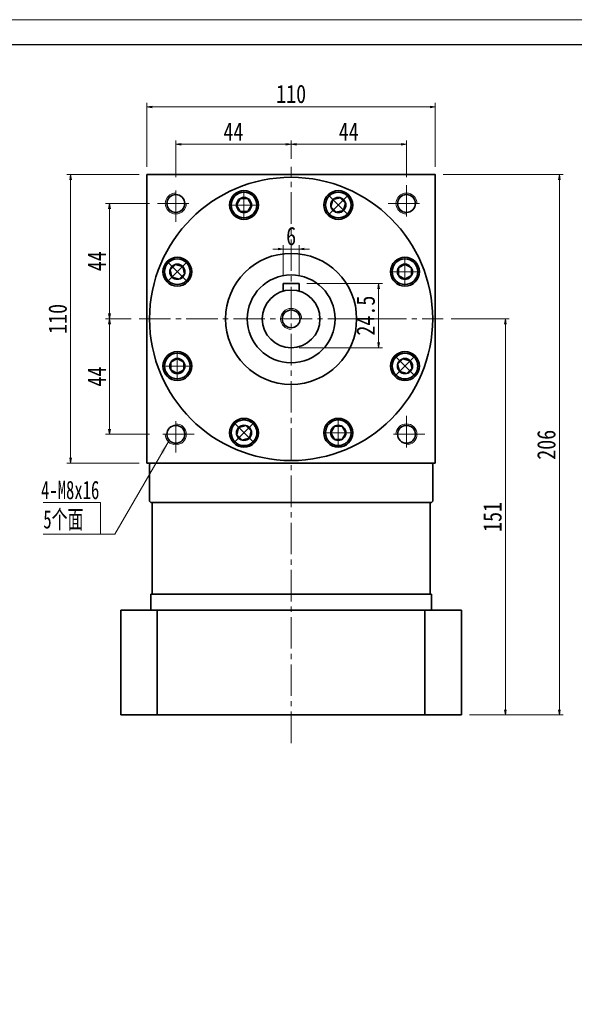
# Model space of a CAD drawing. Header units: millimetres. Extents: x -4 to 824, y 0 to 568.
# Tile 4 of 4: x 402 to 614, y 192 to 568. Entities that reach past the tile are written whole.
import ezdxf

# ---------------------------------------------------------------- set-up
doc = ezdxf.new("R2010")
doc.units = ezdxf.units.MM
doc.linetypes.add('点画线', pattern=[18, 12, -2, 2, -2])
for name, color, linetype, lineweight in [('中心线层', 1, '点画线', 18), ('图框_外框线', 7, 'Continuous', 18), ('尺寸线层', 3, 'Continuous', 18), ('粗实线层', 7, 'Continuous', 35)]:
    doc.layers.add(name, color=color, linetype=linetype, lineweight=lineweight)
doc.styles.add('宋体', font='txt', dxfattribs={"width": 0.8})
doc.styles.add('标准', font='txt', dxfattribs={"width": 0.667})
doc.dimstyles.new('A水平标注$0', dxfattribs={"dimtxt": 3.5, "dimasz": 2, "dimexe": 1.5, "dimexo": 3, "dimgap": 1.1, "dimtad": 1, "dimtoh": 1, "dimdec": 4, "dimdsep": 46, "dimtxsty": '宋体', "dimblk": 'OPEN', "dimcen": 3, "dimclrd": 3, "dimclre": 3, "dimclrt": 6, "dimadec": 0, "dimazin": 0, "dimtm": 1e-09, "dimtfac": 1, "dimtdec": 4, "dimtix": 1, "dimtmove": 0, "dimatfit": 3, "dimldrblk": 'OPEN', "dimfxl": 0, "dimlwd": 13, "dimlwe": 13, "dimarcsym": 0})

# ---------------------------------------------------------------- blocks, each defined once
blk = doc.blocks.new('_Open')
at = {"color": 0, "linetype": 'ByBlock', "lineweight": -2}
for p, q in [((-1, 0.17), (0, 0)), ((-1, -0.17), (0, 0)), ((0, 0), (-1, 0))]:
    blk.add_line(p, q, dxfattribs=at)
blk = doc.blocks.new('*D17')
at = {"layer": 'Defpoints', "color": 0}
for p in [(560.92, 534.63), (450.92, 508.8), (560.92, 508.8)]:
    blk.add_point(p, dxfattribs=at)
at = {"layer": '尺寸线层', "color": 3, "lineweight": 13}
for p, q in [((450.92, 511.8), (450.92, 536.13)), ((452.92, 534.63), (558.92, 534.63)), ((560.92, 511.8), (560.92, 536.13))]:
    blk.add_line(p, q, dxfattribs=at)
at = {"layer": '尺寸线层', "color": 3, "lineweight": 13, "xscale": 2, "yscale": 2, "zscale": 2, "rotation": 180}
blk.add_blockref('_Open', (450.92, 534.63), dxfattribs=at)
at = {"layer": '尺寸线层', "color": 3, "lineweight": 13, "xscale": 2, "yscale": 2, "zscale": 2}
blk.add_blockref('_Open', (560.92, 534.63), dxfattribs=at)
at = {"layer": '尺寸线层', "color": 6, "insert": (505.92, 539.55), "char_height": 7, "attachment_point": 5, "style": '宋体'}
blk.add_mtext('110', dxfattribs=at)
blk = doc.blocks.new('*D18')
at = {"layer": 'Defpoints', "color": 0}
for p in [(421.79, 508.8), (450.92, 508.8), (450.92, 398.8)]:
    blk.add_point(p, dxfattribs=at)
at = {"layer": '尺寸线层', "color": 3, "lineweight": 13}
for p, q in [((447.92, 508.8), (420.29, 508.8)), ((421.79, 400.8), (421.79, 506.8)), ((447.92, 398.8), (420.29, 398.8))]:
    blk.add_line(p, q, dxfattribs=at)
at = {"layer": '尺寸线层', "color": 3, "lineweight": 13, "xscale": 2, "yscale": 2, "zscale": 2}
for p, rotation in [((421.79, 508.8), 90), ((421.79, 398.8), 270)]:
    blk.add_blockref('_Open', p, dxfattribs=dict(at, rotation=rotation))
at = {"layer": '尺寸线层', "color": 6, "insert": (416.87, 453.8), "char_height": 7, "attachment_point": 5, "rotation": 90, "style": '宋体'}
blk.add_mtext('110', dxfattribs=at)
blk = doc.blocks.new('*D19')
at = {"layer": 'Defpoints', "color": 0}
for p in [(454.92, 497.8), (436.64, 453.8), (447.92, 453.8)]:
    blk.add_point(p, dxfattribs=at)
at = {"layer": '尺寸线层', "color": 3, "lineweight": 13}
for p, q in [((451.92, 497.8), (435.14, 497.8)), ((436.64, 495.8), (436.64, 455.8)), ((444.92, 453.8), (435.14, 453.8))]:
    blk.add_line(p, q, dxfattribs=at)
at = {"layer": '尺寸线层', "color": 3, "lineweight": 13, "xscale": 2, "yscale": 2, "zscale": 2}
for p, rotation in [((436.64, 497.8), 90), ((436.64, 453.8), 270)]:
    blk.add_blockref('_Open', p, dxfattribs=dict(at, rotation=rotation))
at = {"layer": '尺寸线层', "color": 6, "insert": (431.75, 475.8), "char_height": 7, "attachment_point": 5, "rotation": 90, "style": '宋体'}
blk.add_mtext('44', dxfattribs=at)
blk = doc.blocks.new('*D20')
at = {"layer": 'Defpoints', "color": 0}
for p in [(447.92, 453.8), (436.64, 409.8), (454.92, 409.8)]:
    blk.add_point(p, dxfattribs=at)
at = {"layer": '尺寸线层', "color": 3, "lineweight": 13}
for p, q in [((444.92, 453.8), (435.14, 453.8)), ((436.64, 451.8), (436.64, 411.8)), ((451.92, 409.8), (435.14, 409.8))]:
    blk.add_line(p, q, dxfattribs=at)
at = {"layer": '尺寸线层', "color": 3, "lineweight": 13, "xscale": 2, "yscale": 2, "zscale": 2}
for p, rotation in [((436.64, 453.8), 90), ((436.64, 409.8), 270)]:
    blk.add_blockref('_Open', p, dxfattribs=dict(at, rotation=rotation))
at = {"layer": '尺寸线层', "color": 6, "insert": (431.75, 431.8), "char_height": 7, "attachment_point": 5, "rotation": 90, "style": '宋体'}
blk.add_mtext('44', dxfattribs=at)
blk = doc.blocks.new('*D21')
at = {"layer": 'Defpoints', "color": 0}
for p in [(505.92, 520.37), (505.92, 511.79), (461.92, 504.8)]:
    blk.add_point(p, dxfattribs=at)
at = {"layer": '尺寸线层', "color": 3, "lineweight": 13}
for p, q in [((461.92, 507.8), (461.92, 521.87)), ((505.92, 514.79), (505.92, 521.87)), ((463.92, 520.37), (503.92, 520.37))]:
    blk.add_line(p, q, dxfattribs=at)
at = {"layer": '尺寸线层', "color": 3, "lineweight": 13, "xscale": 2, "yscale": 2, "zscale": 2, "rotation": 180}
blk.add_blockref('_Open', (461.92, 520.37), dxfattribs=at)
at = {"layer": '尺寸线层', "color": 3, "lineweight": 13, "xscale": 2, "yscale": 2, "zscale": 2}
blk.add_blockref('_Open', (505.92, 520.37), dxfattribs=at)
at = {"layer": '尺寸线层', "color": 6, "insert": (483.92, 525.25), "char_height": 7, "attachment_point": 5, "style": '宋体'}
blk.add_mtext('44', dxfattribs=at)
blk = doc.blocks.new('*D22')
at = {"layer": 'Defpoints', "color": 0}
for p in [(549.92, 520.37), (505.92, 511.79), (549.92, 504.8)]:
    blk.add_point(p, dxfattribs=at)
at = {"layer": '尺寸线层', "color": 3, "lineweight": 13}
for p, q in [((505.92, 514.79), (505.92, 521.87)), ((549.92, 507.8), (549.92, 521.87)), ((507.92, 520.37), (547.92, 520.37))]:
    blk.add_line(p, q, dxfattribs=at)
at = {"layer": '尺寸线层', "color": 3, "lineweight": 13, "xscale": 2, "yscale": 2, "zscale": 2, "rotation": 180}
blk.add_blockref('_Open', (505.92, 520.37), dxfattribs=at)
at = {"layer": '尺寸线层', "color": 3, "lineweight": 13, "xscale": 2, "yscale": 2, "zscale": 2}
blk.add_blockref('_Open', (549.92, 520.37), dxfattribs=at)
at = {"layer": '尺寸线层', "color": 6, "insert": (527.92, 525.25), "char_height": 7, "attachment_point": 5, "style": '宋体'}
blk.add_mtext('44', dxfattribs=at)
blk = doc.blocks.new('*D23')
at = {"layer": 'Defpoints', "color": 0}
for p in [(563.92, 453.8), (570.92, 302.8), (587.65, 302.8)]:
    blk.add_point(p, dxfattribs=at)
at = {"layer": '尺寸线层', "color": 3, "lineweight": 13}
for p, q in [((566.92, 453.8), (589.15, 453.8)), ((587.65, 451.8), (587.65, 304.8)), ((573.92, 302.8), (589.15, 302.8))]:
    blk.add_line(p, q, dxfattribs=at)
at = {"layer": '尺寸线层', "color": 3, "lineweight": 13, "xscale": 2, "yscale": 2, "zscale": 2}
for p, rotation in [((587.65, 453.8), 90), ((587.65, 302.8), 270)]:
    blk.add_blockref('_Open', p, dxfattribs=dict(at, rotation=rotation))
at = {"layer": '尺寸线层', "color": 6, "insert": (582.75, 378.3), "char_height": 7, "attachment_point": 5, "rotation": 90, "style": '宋体'}
blk.add_mtext('151', dxfattribs=at)
blk = doc.blocks.new('*D24')
at = {"layer": 'Defpoints', "color": 0}
for p in [(560.92, 508.8), (570.92, 302.8), (608.24, 302.8)]:
    blk.add_point(p, dxfattribs=at)
at = {"layer": '尺寸线层', "color": 3, "lineweight": 13}
for p, q in [((563.92, 508.8), (609.74, 508.8)), ((608.24, 506.8), (608.24, 304.8)), ((573.92, 302.8), (609.74, 302.8))]:
    blk.add_line(p, q, dxfattribs=at)
at = {"layer": '尺寸线层', "color": 3, "lineweight": 13, "xscale": 2, "yscale": 2, "zscale": 2}
for p, rotation in [((608.24, 508.8), 90), ((608.24, 302.8), 270)]:
    blk.add_blockref('_Open', p, dxfattribs=dict(at, rotation=rotation))
at = {"layer": '尺寸线层', "color": 6, "insert": (603.32, 405.8), "char_height": 7, "attachment_point": 5, "rotation": 90, "style": '宋体'}
blk.add_mtext('206', dxfattribs=at)
blk = doc.blocks.new('*X6')
at = {"layer": '中心线层', "linetype": '点画线', "lineweight": 18}
for p, q in [((0, -5.64), (0, 5.64)), ((-5.64, 0), (5.64, 0))]:
    blk.add_line(p, q, dxfattribs=at)
at = {"layer": '粗实线层'}
for p, q in [((-2.89, 0), (-1.44, 2.5)), ((-2.89, 0), (-1.44, -2.5)), ((-1.44, 2.5), (1.44, 2.5)), ((2.89, 0), (1.44, 2.5)), ((2.89, 0), (1.44, 2.5)), ((2.89, 0), (1.44, -2.5)), ((-1.44, -2.5), (1.44, -2.5))]:
    blk.add_line(p, q, dxfattribs=at)
blk.add_circle((0, 0), 2.89, dxfattribs=at)
for start, end in [(0, 180), (180, 360)]:
    blk.add_arc((0, 0), 4.89, start, end, dxfattribs=at)
blk = doc.blocks.new('*D25')
at = {"layer": 'Defpoints', "color": 0}
for p in [(508.92, 467.3), (505.92, 442.8), (539.29, 442.8)]:
    blk.add_point(p, dxfattribs=at)
at = {"layer": '尺寸线层', "color": 3, "lineweight": 13}
for p, q in [((511.92, 467.3), (540.79, 467.3)), ((539.29, 465.3), (539.29, 444.8)), ((508.92, 442.8), (540.79, 442.8))]:
    blk.add_line(p, q, dxfattribs=at)
at = {"layer": '尺寸线层', "color": 3, "lineweight": 13, "xscale": 2, "yscale": 2, "zscale": 2}
for p, rotation in [((539.29, 467.3), 90), ((539.29, 442.8), 270)]:
    blk.add_blockref('_Open', p, dxfattribs=dict(at, rotation=rotation))
at = {"layer": '尺寸线层', "color": 6, "insert": (534.4, 455.05), "char_height": 7, "attachment_point": 5, "rotation": 90, "style": '宋体'}
blk.add_mtext('24.5', dxfattribs=at)
blk = doc.blocks.new('*D26')
at = {"layer": 'Defpoints', "color": 0}
for p in [(502.92, 480.43), (502.92, 467.3), (508.92, 467.3)]:
    blk.add_point(p, dxfattribs=at)
at = {"layer": '尺寸线层', "color": 3, "lineweight": 13}
for p, q in [((502.92, 470.3), (502.92, 481.93)), ((508.92, 470.3), (508.92, 481.93)), ((500.92, 480.43), (498.92, 480.43)), ((508.92, 480.43), (502.92, 480.43)), ((510.92, 480.43), (512.92, 480.43))]:
    blk.add_line(p, q, dxfattribs=at)
at = {"layer": '尺寸线层', "color": 3, "lineweight": 13, "xscale": 2, "yscale": 2, "zscale": 2}
blk.add_blockref('_Open', (502.92, 480.43), dxfattribs=at)
at = {"layer": '尺寸线层', "color": 3, "lineweight": 13, "xscale": 2, "yscale": 2, "zscale": 2, "rotation": 180}
blk.add_blockref('_Open', (508.92, 480.43), dxfattribs=at)
at = {"layer": '尺寸线层', "color": 6, "insert": (505.92, 485.35), "char_height": 7, "attachment_point": 5, "style": '宋体'}
blk.add_mtext('6', dxfattribs=at)

msp = doc.modelspace()

# ---------------------------------------------------------------- hatches: boundary and pattern name
at = {"layer": '尺寸线层', "linetype": 'Continuous'}
msp.add_hatch(color=0, dxfattribs=at).paths.add_polyline_path([(459.33614, 407.4151), (457.20674, 402.40698), (456.03949, 403.08523)], flags=0)

# ---------------------------------------------------------------- linework, layer by layer
at = {"layer": '中心线层'}
for p, q in [((505.91807, 292.07825), (505.91807, 511.79328)), ((461.91807, 490.79808), (461.91807, 504.79808)), ((549.91807, 504.79808), (549.91807, 490.79808)), ((454.91807, 497.79808), (468.91807, 497.79808)), ((542.91807, 497.79808), (556.91807, 497.79808)), ((447.91807, 453.79808), (563.91807, 453.79808)), ((461.91807, 402.79808), (461.91807, 416.79808)), ((549.91807, 416.79808), (549.91807, 402.79808)), ((468.91807, 409.79808), (454.91807, 409.79808)), ((556.91807, 409.79808), (542.91807, 409.79808))]:
    msp.add_line(p, q, dxfattribs=at)
at = {"layer": '尺寸线层', "color": 0, "linetype": 'Continuous'}
msp.add_line((459.33614, 407.4151), (438.60185, 371.73225), dxfattribs=at)
at = {"layer": '尺寸线层', "color": 0}
for p, q in [((433.20185, 383.83917), (411.37006, 383.83917)), ((433.20185, 371.73225), (433.20185, 383.83917)), ((433.20185, 371.73225), (411.37006, 371.73225)), ((438.60185, 371.73225), (433.20185, 371.73225))]:
    msp.add_line(p, q, dxfattribs=at)
at = {"layer": '粗实线层'}
for p, q in [((508.91807, 467.29808), (502.91807, 467.29808)), ((502.91807, 467.29808), (502.91807, 464.38109)), ((508.91807, 467.29808), (508.91807, 464.38109)), ((452.41807, 398.79808), (451.91807, 398.29808)), ((451.91807, 398.29808), (451.91807, 384.29808)), ((559.41807, 398.79808), (559.91807, 398.29808)), ((559.91807, 398.29808), (559.91807, 384.29808)), ((452.41807, 383.79808), (451.91807, 384.29808)), ((452.41807, 383.79808), (559.41807, 383.79808)), ((452.91807, 348.79808), (452.91807, 383.79808)), ((558.91807, 348.79808), (558.91807, 383.79808)), ((559.41807, 383.79808), (559.91807, 384.29808)), ((452.41807, 348.79808), (559.41807, 348.79808)), ((452.41807, 342.79808), (452.41807, 348.79808)), ((559.41807, 342.79808), (559.41807, 348.79808)), ((440.91807, 342.79808), (440.91807, 302.79808)), ((440.91807, 342.79808), (570.91807, 342.79808)), ((454.87004, 302.79808), (454.87004, 342.79808)), ((556.96611, 302.79808), (556.96611, 342.79808)), ((570.91807, 342.79808), (570.91807, 302.79808)), ((440.91807, 302.79808), (570.91807, 302.79808))]:
    msp.add_line(p, q, dxfattribs=at)
for points in [[(450.91807, 398.79808), (450.91807, 508.79808)], [(450.91807, 508.19808), (450.91807, 508.79808), (560.91807, 508.79808), (560.91807, 508.19808)], [(560.91807, 398.79808), (560.91807, 508.79808)], [(560.91807, 398.79808), (450.91807, 398.79808)]]:
    msp.add_lwpolyline(points, dxfattribs=at)
for centre, radius in [((505.91807, 453.79808), 54), ((461.91807, 497.79808), 3.4), ((487.93195, 497.22042), 5.5), ((523.9042, 497.22042), 5.5), ((549.91807, 497.79808), 3.4), ((462.49574, 471.78421), 5.5), ((505.91807, 453.79808), 25), ((549.34041, 471.78421), 5.5), ((505.91807, 453.79808), 16.75), ((505.91807, 453.79808), 11), ((505.91807, 453.79808), 3.4), ((462.49574, 435.81196), 5.5), ((549.34041, 435.81196), 5.5), ((461.91807, 409.79808), 3.4), ((487.93195, 410.37575), 5.5), ((523.9042, 410.37575), 5.5), ((549.91807, 409.79808), 3.4)]:
    msp.add_circle(centre, radius, dxfattribs=at)
at = {"layer": '粗实线层', "lineweight": 18}
for centre, start, end in [((461.91807, 497.79808), 90, 360), ((549.91807, 497.79808), 0, 270), ((505.91807, 453.79808), 0, 270), ((461.91807, 409.79808), 180, 90), ((549.91807, 409.79808), 270, 180)]:
    msp.add_arc(centre, 4, start, end, dxfattribs=at)

# ---------------------------------------------------------------- texts
at = {"layer": '尺寸线层', "color": 0, "style": '标准', "width": 0.667}
for s, p in [('4-M8x16', (410.50466, 385.08052)), ('5个面', (411.36411, 373.87988))]:
    msp.add_text(s, height=7, dxfattribs=at).set_placement(p)

# ---------------------------------------------------------------- dimensions: what is measured, and where the dimension line sits
at = {"layer": '尺寸线层'}
for base, p1, p2, picture, middle in [((560.91807, 534.62813), (450.91807, 508.79808), (560.91807, 508.79808), '*D17', (505.91807, 539.54992)), ((505.91807, 520.37213), (461.91807, 504.79808), (505.91807, 511.79328), '*D21', (483.91807, 525.25481)), ((549.91807, 520.37213), (505.91807, 511.79328), (549.91807, 504.79808), '*D22', (527.91807, 525.25481)), ((502.91807, 480.43146), (508.91807, 467.29808), (502.91807, 467.29808), '*D26', (505.91807, 485.35325))]:
    dim = msp.add_linear_dim(base=base, p1=p1, p2=p2, dimstyle='A水平标注$0', override={"dimtxt": 7, "dimgap": 1.5, "dimblk": 'Open', "dimtfill": 1, "dimtfillclr": 256}, dxfattribs=at)
    dim.commit()
    dim.dimension.update_dxf_attribs({"geometry": picture, "text_midpoint": middle})
for base, p1, p2, angle, override, picture, middle in [((421.78693, 508.79808), (450.91807, 398.79808), (450.91807, 508.79808), 90, {"dimtxt": 7, "dimgap": 1.5, "dimblk": 'Open', "dimtfill": 1, "dimtfillclr": 256}, '*D18', (416.86514, 453.79808)), ((608.24268, 302.79808), (560.91807, 508.79808), (570.91807, 302.79808), 270, {"dimtxt": 7, "dimgap": 1.5}, '*D24', (603.32089, 405.79808)), ((436.63693, 453.79808), (454.91807, 497.79808), (447.91807, 453.79808), 270, {"dimtxt": 7, "dimgap": 1.5, "dimblk": 'Open', "dimtfill": 1, "dimtfillclr": 256}, '*D19', (431.75425, 475.79808)), ((539.28682, 442.79808), (508.91807, 467.29808), (505.91807, 442.79808), 270, {"dimtxt": 7, "dimgap": 1.5, "dimblk": 'Open', "dimtfill": 1, "dimtfillclr": 256}, '*D25', (534.40414, 455.04808)), ((436.63693, 409.79808), (447.91807, 453.79808), (454.91807, 409.79808), 270, {"dimtxt": 7, "dimgap": 1.5, "dimblk": 'Open', "dimtfill": 1, "dimtfillclr": 256}, '*D20', (431.75425, 431.79808)), ((587.65188, 302.79808), (563.91807, 453.79808), (570.91807, 302.79808), 270, {"dimtxt": 7, "dimgap": 1.5}, '*D23', (582.74964, 378.29808))]:
    dim = msp.add_linear_dim(base=base, p1=p1, p2=p2, angle=angle, dimstyle='A水平标注$0', override=override, dxfattribs=at)
    dim.commit()
    dim.dimension.update_dxf_attribs({"geometry": picture, "text_midpoint": middle})

# ---------------------------------------------------------------- next in the draw order: wipeouts: each hides what was drawn before it
for points in [[(492.82195, 497.22042), (492.82188, 497.2479), (492.82164, 497.27537), (492.82126, 497.30285), (492.82072, 497.33032), (492.82002, 497.35779), (492.81917, 497.38525), (492.81817, 497.41271), (492.81701, 497.44016), (492.8157, 497.46761), (492.81424, 497.49504), (492.81262, 497.52247), (492.81084, 497.54989), (492.80891, 497.5773), (492.80683, 497.6047), (492.80459, 497.63208), (492.8022, 497.65946), (492.79966, 497.68681), (492.79696, 497.71416), (492.79411, 497.74149), (492.79111, 497.7688), (492.78795, 497.79609), (492.78464, 497.82337), (492.78117, 497.85063), (492.77756, 497.87786), (492.77379, 497.90508), (492.76986, 497.93228), (492.76579, 497.95945), (492.76156, 497.9866), (492.75718, 498.01372), (492.75264, 498.04082), (492.75264, 498.04082), (492.70905, 498.26517), (492.65501, 498.48723), (492.59066, 498.70653), (492.51614, 498.92258), (492.4316, 499.13491), (492.33724, 499.34306), (492.23325, 499.54657), (492.11986, 499.74501), (491.99733, 499.93793), (491.86592, 500.12491), (491.72591, 500.30555), (491.57762, 500.47944), (491.42136, 500.64622), (491.25748, 500.80552), (491.08634, 500.95699), (490.90831, 501.10029), (490.72378, 501.23512), (490.53315, 501.36118), (490.33683, 501.4782), (490.13527, 501.58591), (489.92889, 501.68409), (489.71815, 501.77252), (489.5035, 501.85101), (489.28543, 501.91938), (489.06439, 501.97749), (488.84089, 502.0252), (488.6154, 502.06243), (488.38841, 502.08907), (488.16043, 502.10508), (487.93195, 502.11042), (487.93195, 502.11042), (487.70347, 502.10508), (487.47549, 502.08907), (487.24851, 502.06243), (487.02302, 502.0252), (486.79951, 501.97749), (486.57848, 501.91938), (486.3604, 501.85101), (486.14576, 501.77252), (485.93502, 501.68409), (485.72864, 501.58591), (485.52707, 501.4782), (485.33076, 501.36118), (485.14013, 501.23512), (484.9556, 501.10029), (484.77756, 500.95699), (484.60642, 500.80552), (484.44254, 500.64622), (484.28629, 500.47944), (484.138, 500.30555), (483.99799, 500.12491), (483.86658, 499.93793), (483.74405, 499.74501), (483.63066, 499.54657), (483.52667, 499.34306), (483.4323, 499.13491), (483.34777, 498.92258), (483.27324, 498.70653), (483.20889, 498.48723), (483.15486, 498.26517), (483.11126, 498.04082), (483.11126, 498.04082), (483.10673, 498.01372), (483.10235, 497.9866), (483.09812, 497.95945), (483.09404, 497.93228), (483.09012, 497.90508), (483.08635, 497.87786), (483.08273, 497.85063), (483.07927, 497.82337), (483.07596, 497.79609), (483.0728, 497.7688), (483.06979, 497.74149), (483.06694, 497.71416), (483.06425, 497.68681), (483.0617, 497.65946), (483.05931, 497.63208), (483.05708, 497.6047), (483.05499, 497.5773), (483.05307, 497.54989), (483.05129, 497.52247), (483.04967, 497.49504), (483.0482, 497.46761), (483.04689, 497.44016), (483.04574, 497.41271), (483.04473, 497.38525), (483.04388, 497.35779), (483.04319, 497.33032), (483.04265, 497.30285), (483.04226, 497.27537), (483.04203, 497.2479), (483.04195, 497.22042), (483.04195, 497.22042), (483.04866, 496.9645), (483.06874, 496.70928), (483.10216, 496.45546), (483.14881, 496.20373), (483.20858, 495.9548), (483.28129, 495.70933), (483.36675, 495.468), (483.46472, 495.23148), (483.57493, 495.00041), (483.69709, 494.77542), (483.83085, 494.55714), (483.97586, 494.34615), (484.13171, 494.14305), (484.29798, 493.94837), (484.4742, 493.76267), (484.6599, 493.58644), (484.85458, 493.42018), (485.05768, 493.26433), (485.26867, 493.11932), (485.48695, 492.98556), (485.71194, 492.8634), (485.94301, 492.75319), (486.17953, 492.65521), (486.42086, 492.56976), (486.66633, 492.49705), (486.91527, 492.43728), (487.16699, 492.39063), (487.42081, 492.35721), (487.67603, 492.33712), (487.93195, 492.33042), (487.93195, 492.33042), (488.18788, 492.33712), (488.4431, 492.35721), (488.69692, 492.39063), (488.94864, 492.43728), (489.19758, 492.49705), (489.44305, 492.56976), (489.68437, 492.65521), (489.9209, 492.75319), (490.15197, 492.8634), (490.37695, 492.98556), (490.59524, 493.11932), (490.80622, 493.26433), (491.00933, 493.42018), (491.204, 493.58644), (491.38971, 493.76267), (491.56593, 493.94837), (491.7322, 494.14305), (491.88805, 494.34615), (492.03305, 494.55714), (492.16682, 494.77542), (492.28898, 495.00041), (492.39919, 495.23148), (492.49716, 495.468), (492.58262, 495.70933), (492.65533, 495.9548), (492.7151, 496.20373), (492.76175, 496.45546), (492.79517, 496.70928), (492.81525, 496.9645)], [(527.36195, 493.76267), (527.38132, 493.78215), (527.40059, 493.80175), (527.41974, 493.82145), (527.43878, 493.84125), (527.45772, 493.86117), (527.47653, 493.88119), (527.49524, 493.90131), (527.51383, 493.92154), (527.53231, 493.94188), (527.55068, 493.96231), (527.56893, 493.98285), (527.58706, 494.0035), (527.60508, 494.02424), (527.62298, 494.04509), (527.64076, 494.06603), (527.65843, 494.08708), (527.67597, 494.10822), (527.6934, 494.12946), (527.71071, 494.1508), (527.7279, 494.17224), (527.74496, 494.19377), (527.76191, 494.2154), (527.77873, 494.23713), (527.79544, 494.25894), (527.81202, 494.28086), (527.82847, 494.30286), (527.8448, 494.32496), (527.86101, 494.34714), (527.87709, 494.36942), (527.89305, 494.39179), (527.89305, 494.39179), (528.02086, 494.58125), (528.13967, 494.77648), (528.24924, 494.97705), (528.34931, 495.18252), (528.43968, 495.39244), (528.52013, 495.60635), (528.59051, 495.82379), (528.65065, 496.04427), (528.70042, 496.26733), (528.73971, 496.49247), (528.76844, 496.7192), (528.78655, 496.94702), (528.79399, 497.17545), (528.79075, 497.40397), (528.77684, 497.63208), (528.75228, 497.8593), (528.71714, 498.08513), (528.67148, 498.30906), (528.6154, 498.53062), (528.54904, 498.74931), (528.47253, 498.96467), (528.38605, 499.17622), (528.28977, 499.38349), (528.18391, 499.58604), (528.06871, 499.78342), (527.94441, 499.9752), (527.81128, 500.16097), (527.66962, 500.34031), (527.51973, 500.51284), (527.36195, 500.67817), (527.36195, 500.67817), (527.19661, 500.83596), (527.02408, 500.98584), (526.84474, 501.1275), (526.65898, 501.26063), (526.46719, 501.38493), (526.26981, 501.50014), (526.06726, 501.60599), (525.85999, 501.70227), (525.64844, 501.78876), (525.43309, 501.86527), (525.21439, 501.93163), (524.99284, 501.9877), (524.7689, 502.03336), (524.54308, 502.06851), (524.31586, 502.09306), (524.08774, 502.10698), (523.85922, 502.11022), (523.6308, 502.10277), (523.40297, 502.08467), (523.17625, 502.05594), (522.95111, 502.01664), (522.72805, 501.96687), (522.50756, 501.90673), (522.29012, 501.83636), (522.07621, 501.7559), (521.86629, 501.66554), (521.66082, 501.56546), (521.46026, 501.4559), (521.26503, 501.33708), (521.07556, 501.20927), (521.07556, 501.20927), (521.0532, 501.19332), (521.03092, 501.17724), (521.00873, 501.16103), (520.98663, 501.1447), (520.96463, 501.12824), (520.94272, 501.11166), (520.9209, 501.09496), (520.89918, 501.07814), (520.87755, 501.06119), (520.85602, 501.04412), (520.83458, 501.02694), (520.81324, 501.00963), (520.792, 500.9922), (520.77085, 500.97465), (520.74981, 500.95699), (520.72886, 500.93921), (520.70802, 500.9213), (520.68727, 500.90329), (520.66663, 500.88515), (520.64609, 500.8669), (520.62565, 500.84854), (520.60532, 500.83006), (520.58509, 500.81147), (520.56496, 500.79276), (520.54494, 500.77394), (520.52503, 500.75501), (520.50522, 500.73597), (520.48552, 500.71681), (520.46593, 500.69755), (520.44644, 500.67817), (520.44644, 500.67817), (520.27022, 500.49247), (520.10395, 500.2978), (519.9481, 500.09469), (519.8031, 499.88371), (519.66933, 499.66542), (519.54717, 499.44044), (519.43696, 499.20936), (519.33899, 498.97284), (519.25353, 498.73152), (519.18082, 498.48605), (519.12105, 498.23711), (519.0744, 497.98539), (519.04098, 497.73157), (519.0209, 497.47635), (519.0142, 497.22042), (519.0209, 496.9645), (519.04098, 496.70928), (519.0744, 496.45546), (519.12105, 496.20373), (519.18082, 495.9548), (519.25353, 495.70933), (519.33899, 495.468), (519.43696, 495.23148), (519.54717, 495.00041), (519.66933, 494.77542), (519.8031, 494.55714), (519.9481, 494.34615), (520.10395, 494.14305), (520.27022, 493.94837), (520.44644, 493.76267), (520.44644, 493.76267), (520.63215, 493.58644), (520.82682, 493.42018), (521.02993, 493.26433), (521.24091, 493.11932), (521.4592, 492.98556), (521.68418, 492.8634), (521.91525, 492.75319), (522.15178, 492.65521), (522.3931, 492.56976), (522.63857, 492.49705), (522.88751, 492.43728), (523.13923, 492.39063), (523.39305, 492.35721), (523.64827, 492.33712), (523.9042, 492.33042), (524.16012, 492.33712), (524.41534, 492.35721), (524.66916, 492.39063), (524.92088, 492.43728), (525.16982, 492.49705), (525.41529, 492.56976), (525.65662, 492.65521), (525.89314, 492.75319), (526.12421, 492.8634), (526.3492, 492.98556), (526.56748, 493.11932), (526.77847, 493.26433), (526.98157, 493.42018), (527.17624, 493.58644)], [(465.95349, 475.24196), (465.93401, 475.26133), (465.91441, 475.2806), (465.89471, 475.29975), (465.87491, 475.31879), (465.85499, 475.33772), (465.83497, 475.35654), (465.81485, 475.37525), (465.79462, 475.39384), (465.77428, 475.41232), (465.75385, 475.43069), (465.7333, 475.44894), (465.71266, 475.46707), (465.69192, 475.48509), (465.67107, 475.50299), (465.65013, 475.52077), (465.62908, 475.53844), (465.60794, 475.55598), (465.58669, 475.57341), (465.56535, 475.59072), (465.54392, 475.60791), (465.52238, 475.62497), (465.50076, 475.64192), (465.47903, 475.65874), (465.45721, 475.67545), (465.4353, 475.69202), (465.4133, 475.70848), (465.3912, 475.72481), (465.36902, 475.74102), (465.34674, 475.7571), (465.32437, 475.77306), (465.32437, 475.77306), (465.1349, 475.90087), (464.93968, 476.01968), (464.73911, 476.12925), (464.53364, 476.22932), (464.32372, 476.31968), (464.10981, 476.40014), (463.89237, 476.47052), (463.67188, 476.53065), (463.44883, 476.58042), (463.22369, 476.61972), (462.99696, 476.64845), (462.76913, 476.66656), (462.54071, 476.674), (462.31219, 476.67076), (462.08408, 476.65685), (461.85686, 476.63229), (461.63103, 476.59715), (461.4071, 476.55149), (461.18554, 476.49541), (460.96685, 476.42905), (460.75149, 476.35254), (460.53994, 476.26606), (460.33267, 476.16978), (460.13012, 476.06392), (459.93274, 475.94872), (459.74096, 475.82441), (459.55519, 475.69129), (459.37585, 475.54963), (459.20332, 475.39974), (459.03798, 475.24196), (459.03798, 475.24196), (458.8802, 475.07662), (458.73032, 474.90409), (458.58865, 474.72475), (458.45553, 474.53899), (458.33123, 474.3472), (458.21602, 474.14982), (458.11016, 473.94727), (458.01389, 473.74), (457.9274, 473.52845), (457.85089, 473.3131), (457.78453, 473.0944), (457.72846, 472.87285), (457.6828, 472.64891), (457.64765, 472.42309), (457.6231, 472.19587), (457.60918, 471.96775), (457.60594, 471.73923), (457.61339, 471.51081), (457.63149, 471.28298), (457.66022, 471.05625), (457.69952, 470.83112), (457.74929, 470.60806), (457.80943, 470.38757), (457.8798, 470.17013), (457.96026, 469.95622), (458.05062, 469.7463), (458.1507, 469.54083), (458.26026, 469.34027), (458.37908, 469.14504), (458.50688, 468.95557), (458.50688, 468.95557), (458.52284, 468.93321), (458.53892, 468.91093), (458.55513, 468.88874), (458.57146, 468.86664), (458.58792, 468.84464), (458.6045, 468.82273), (458.6212, 468.80091), (458.63802, 468.77919), (458.65497, 468.75756), (458.67204, 468.73603), (458.68922, 468.71459), (458.70653, 468.69325), (458.72396, 468.67201), (458.74151, 468.65086), (458.75917, 468.62982), (458.77695, 468.60887), (458.79485, 468.58803), (458.81287, 468.56728), (458.83101, 468.54664), (458.84925, 468.5261), (458.86762, 468.50566), (458.8861, 468.48533), (458.90469, 468.4651), (458.9234, 468.44497), (458.94222, 468.42495), (458.96115, 468.40504), (458.98019, 468.38523), (458.99935, 468.36553), (459.01861, 468.34594), (459.03798, 468.32645), (459.03798, 468.32645), (459.22369, 468.15023), (459.41836, 467.98396), (459.62147, 467.82811), (459.83245, 467.68311), (460.05074, 467.54934), (460.27572, 467.42718), (460.50679, 467.31697), (460.74332, 467.219), (460.98464, 467.13354), (461.23011, 467.06083), (461.47905, 467.00106), (461.73077, 466.95441), (461.98459, 466.92099), (462.23981, 466.90091), (462.49574, 466.89421), (462.75166, 466.90091), (463.00688, 466.92099), (463.2607, 466.95441), (463.51242, 467.00106), (463.76136, 467.06083), (464.00683, 467.13354), (464.24816, 467.219), (464.48468, 467.31697), (464.71575, 467.42718), (464.94074, 467.54934), (465.15902, 467.68311), (465.37001, 467.82811), (465.57311, 467.98396), (465.76779, 468.15023), (465.95349, 468.32645), (465.95349, 468.32645), (466.12971, 468.51216), (466.29598, 468.70683), (466.45183, 468.90994), (466.59684, 469.12092), (466.7306, 469.33921), (466.85276, 469.56419), (466.96297, 469.79526), (467.06095, 470.03179), (467.1464, 470.27311), (467.21911, 470.51858), (467.27888, 470.76752), (467.32553, 471.01924), (467.35895, 471.27306), (467.37904, 471.52828), (467.38574, 471.78421), (467.37904, 472.04013), (467.35895, 472.29535), (467.32553, 472.54917), (467.27888, 472.80089), (467.21911, 473.04983), (467.1464, 473.2953), (467.06095, 473.53662), (466.96297, 473.77315), (466.85276, 474.00422), (466.7306, 474.22921), (466.59684, 474.44749), (466.45183, 474.65848), (466.29598, 474.86158), (466.12971, 475.05625)], [(549.34041, 466.89421), (549.36789, 466.89428), (549.39536, 466.89451), (549.42284, 466.8949), (549.45031, 466.89544), (549.47778, 466.89614), (549.50524, 466.89698), (549.5327, 466.89799), (549.56015, 466.89915), (549.5876, 466.90046), (549.61503, 466.90192), (549.64246, 466.90354), (549.66988, 466.90532), (549.69729, 466.90725), (549.72469, 466.90933), (549.75207, 466.91156), (549.77945, 466.91395), (549.80681, 466.9165), (549.83415, 466.9192), (549.86148, 466.92205), (549.88879, 466.92505), (549.91608, 466.92821), (549.94336, 466.93152), (549.97062, 466.93498), (549.99785, 466.9386), (550.02507, 466.94237), (550.05227, 466.9463), (550.07944, 466.95037), (550.10659, 466.9546), (550.13371, 466.95898), (550.16081, 466.96352), (550.16081, 466.96352), (550.38516, 467.00711), (550.60722, 467.06115), (550.82652, 467.12549), (551.04257, 467.20002), (551.2549, 467.28456), (551.46305, 467.37892), (551.66656, 467.48291), (551.865, 467.5963), (552.05792, 467.71883), (552.2449, 467.85024), (552.42554, 467.99025), (552.59944, 468.13854), (552.76622, 468.2948), (552.92551, 468.45867), (553.07698, 468.62982), (553.22028, 468.80785), (553.35511, 468.99238), (553.48117, 469.18301), (553.59819, 469.37933), (553.7059, 469.58089), (553.80408, 469.78727), (553.89251, 469.99801), (553.971, 470.21266), (554.03937, 470.43073), (554.09748, 470.65176), (554.1452, 470.87527), (554.18242, 471.10076), (554.20906, 471.32774), (554.22507, 471.55573), (554.23041, 471.78421), (554.23041, 471.78421), (554.22507, 472.01269), (554.20906, 472.24067), (554.18242, 472.46765), (554.1452, 472.69314), (554.09748, 472.91665), (554.03937, 473.13768), (553.971, 473.35575), (553.89251, 473.5704), (553.80408, 473.78114), (553.7059, 473.98752), (553.59819, 474.18908), (553.48117, 474.3854), (553.35511, 474.57603), (553.22028, 474.76056), (553.07698, 474.93859), (552.92551, 475.10974), (552.76622, 475.27361), (552.59944, 475.42987), (552.42554, 475.57816), (552.2449, 475.71817), (552.05792, 475.84958), (551.865, 475.97211), (551.66656, 476.0855), (551.46305, 476.18949), (551.2549, 476.28385), (551.04257, 476.36839), (550.82652, 476.44292), (550.60722, 476.50727), (550.38516, 476.5613), (550.16081, 476.60489), (550.16081, 476.60489), (550.13371, 476.60943), (550.10659, 476.61381), (550.07944, 476.61804), (550.05227, 476.62211), (550.02507, 476.62604), (549.99785, 476.62981), (549.97062, 476.63343), (549.94336, 476.63689), (549.91608, 476.6402), (549.88879, 476.64336), (549.86148, 476.64636), (549.83415, 476.64922), (549.80681, 476.65191), (549.77945, 476.65446), (549.75207, 476.65685), (549.72469, 476.65908), (549.69729, 476.66117), (549.66988, 476.66309), (549.64246, 476.66487), (549.61503, 476.66649), (549.5876, 476.66795), (549.56015, 476.66927), (549.5327, 476.67042), (549.50524, 476.67143), (549.47778, 476.67228), (549.45031, 476.67297), (549.42284, 476.67351), (549.39536, 476.6739), (549.36789, 476.67413), (549.34041, 476.67421), (549.34041, 476.67421), (549.08449, 476.6675), (548.82927, 476.64742), (548.57545, 476.614), (548.32372, 476.56735), (548.07479, 476.50758), (547.82932, 476.43487), (547.58799, 476.34941), (547.35147, 476.25144), (547.1204, 476.14123), (546.89541, 476.01907), (546.67713, 475.8853), (546.46614, 475.7403), (546.26304, 475.58445), (546.06836, 475.41818), (545.88266, 475.24196), (545.70643, 475.05625), (545.54017, 474.86158), (545.38432, 474.65848), (545.23931, 474.44749), (545.10555, 474.22921), (544.98339, 474.00422), (544.87318, 473.77315), (544.7752, 473.53662), (544.68975, 473.2953), (544.61704, 473.04983), (544.55727, 472.80089), (544.51062, 472.54917), (544.4772, 472.29535), (544.45711, 472.04013), (544.45041, 471.78421), (544.45041, 471.78421), (544.45711, 471.52828), (544.4772, 471.27306), (544.51062, 471.01924), (544.55727, 470.76752), (544.61704, 470.51858), (544.68975, 470.27311), (544.7752, 470.03179), (544.87318, 469.79526), (544.98339, 469.56419), (545.10555, 469.33921), (545.23931, 469.12092), (545.38432, 468.90994), (545.54017, 468.70683), (545.70643, 468.51216), (545.88266, 468.32645), (546.06836, 468.15023), (546.26304, 467.98396), (546.46614, 467.82811), (546.67713, 467.68311), (546.89541, 467.54934), (547.1204, 467.42718), (547.35147, 467.31697), (547.58799, 467.219), (547.82932, 467.13354), (548.07479, 467.06083), (548.32372, 467.00106), (548.57545, 466.95441), (548.82927, 466.92099), (549.08449, 466.90091)], [(462.49574, 440.70196), (462.46826, 440.70189), (462.44078, 440.70165), (462.41331, 440.70127), (462.38584, 440.70073), (462.35837, 440.70003), (462.33091, 440.69918), (462.30345, 440.69818), (462.276, 440.69702), (462.24855, 440.69571), (462.22112, 440.69425), (462.19369, 440.69263), (462.16627, 440.69085), (462.13886, 440.68892), (462.11146, 440.68684), (462.08408, 440.6846), (462.0567, 440.68221), (462.02934, 440.67967), (462.002, 440.67697), (461.97467, 440.67412), (461.94736, 440.67112), (461.92007, 440.66796), (461.89279, 440.66465), (461.86553, 440.66118), (461.8383, 440.65757), (461.81108, 440.6538), (461.78388, 440.64987), (461.75671, 440.6458), (461.72956, 440.64157), (461.70244, 440.63719), (461.67534, 440.63265), (461.67534, 440.63265), (461.45099, 440.58905), (461.22893, 440.53502), (461.00963, 440.47067), (460.79358, 440.39615), (460.58125, 440.31161), (460.3731, 440.21724), (460.16959, 440.11326), (459.97115, 439.99987), (459.77823, 439.87734), (459.59125, 439.74593), (459.41061, 439.60592), (459.23671, 439.45763), (459.06993, 439.30137), (458.91064, 439.13749), (458.75917, 438.96635), (458.61587, 438.78832), (458.48104, 438.60379), (458.35498, 438.41316), (458.23796, 438.21684), (458.13025, 438.01528), (458.03207, 437.8089), (457.94364, 437.59815), (457.86515, 437.38351), (457.79678, 437.16544), (457.73867, 436.9444), (457.69095, 436.7209), (457.65373, 436.49541), (457.62709, 436.26842), (457.61108, 436.04044), (457.60574, 435.81196), (457.60574, 435.81196), (457.61108, 435.58348), (457.62709, 435.3555), (457.65373, 435.12852), (457.69095, 434.90303), (457.73867, 434.67952), (457.79678, 434.45849), (457.86515, 434.24041), (457.94364, 434.02577), (458.03207, 433.81503), (458.13025, 433.60865), (458.23796, 433.40708), (458.35498, 433.21077), (458.48104, 433.02014), (458.61587, 432.83561), (458.75917, 432.65757), (458.91064, 432.48643), (459.06993, 432.32255), (459.23671, 432.1663), (459.41061, 432.01801), (459.59125, 431.878), (459.77823, 431.74659), (459.97115, 431.62406), (460.16959, 431.51067), (460.3731, 431.40668), (460.58125, 431.31231), (460.79358, 431.22778), (461.00963, 431.15325), (461.22893, 431.0889), (461.45099, 431.03487), (461.67534, 430.99127), (461.67534, 430.99127), (461.70244, 430.98674), (461.72956, 430.98236), (461.75671, 430.97813), (461.78388, 430.97405), (461.81108, 430.97013), (461.8383, 430.96636), (461.86553, 430.96274), (461.89279, 430.95928), (461.92007, 430.95597), (461.94736, 430.95281), (461.97467, 430.9498), (462.002, 430.94695), (462.02934, 430.94426), (462.0567, 430.94171), (462.08408, 430.93932), (462.11146, 430.93709), (462.13886, 430.935), (462.16627, 430.93307), (462.19369, 430.9313), (462.22112, 430.92968), (462.24855, 430.92821), (462.276, 430.9269), (462.30345, 430.92575), (462.33091, 430.92474), (462.35837, 430.92389), (462.38584, 430.9232), (462.41331, 430.92266), (462.44078, 430.92227), (462.46826, 430.92204), (462.49574, 430.92196), (462.49574, 430.92196), (462.75166, 430.92866), (463.00688, 430.94875), (463.2607, 430.98217), (463.51242, 431.02882), (463.76136, 431.08859), (464.00683, 431.1613), (464.24816, 431.24675), (464.48468, 431.34473), (464.71575, 431.45494), (464.94074, 431.5771), (465.15902, 431.71086), (465.37001, 431.85587), (465.57311, 432.01172), (465.76779, 432.17798), (465.95349, 432.35421), (466.12971, 432.53991), (466.29598, 432.73459), (466.45183, 432.93769), (466.59684, 433.14868), (466.7306, 433.36696), (466.85276, 433.59195), (466.96297, 433.82302), (467.06095, 434.05954), (467.1464, 434.30087), (467.21911, 434.54634), (467.27888, 434.79527), (467.32553, 435.047), (467.35895, 435.30082), (467.37904, 435.55604), (467.38574, 435.81196), (467.38574, 435.81196), (467.37904, 436.06789), (467.35895, 436.32311), (467.32553, 436.57693), (467.27888, 436.82865), (467.21911, 437.07759), (467.1464, 437.32306), (467.06095, 437.56438), (466.96297, 437.80091), (466.85276, 438.03198), (466.7306, 438.25696), (466.59684, 438.47525), (466.45183, 438.68623), (466.29598, 438.88934), (466.12971, 439.08401), (465.95349, 439.26972), (465.76779, 439.44594), (465.57311, 439.61221), (465.37001, 439.76806), (465.15902, 439.91306), (464.94074, 440.04683), (464.71575, 440.16898), (464.48468, 440.2792), (464.24816, 440.37717), (464.00683, 440.46263), (463.76136, 440.53534), (463.51242, 440.5951), (463.2607, 440.64176), (463.00688, 440.67518), (462.75166, 440.69526)], [(545.88266, 432.35421), (545.90214, 432.33484), (545.92174, 432.31557), (545.94144, 432.29642), (545.96124, 432.27738), (545.98116, 432.25844), (546.00118, 432.23962), (546.0213, 432.22092), (546.04153, 432.20232), (546.06187, 432.18385), (546.0823, 432.16548), (546.10285, 432.14723), (546.12349, 432.1291), (546.14423, 432.11108), (546.16508, 432.09318), (546.18602, 432.0754), (546.20707, 432.05773), (546.22821, 432.04018), (546.24946, 432.02276), (546.2708, 432.00545), (546.29223, 431.98826), (546.31377, 431.97119), (546.33539, 431.95425), (546.35712, 431.93742), (546.37894, 431.92072), (546.40085, 431.90414), (546.42285, 431.88769), (546.44495, 431.87136), (546.46713, 431.85515), (546.48941, 431.83907), (546.51178, 431.82311), (546.51178, 431.82311), (546.70125, 431.6953), (546.89647, 431.57649), (547.09704, 431.46692), (547.30251, 431.36685), (547.51243, 431.27648), (547.72634, 431.19603), (547.94378, 431.12565), (548.16427, 431.06551), (548.38732, 431.01574), (548.61246, 430.97645), (548.83919, 430.94772), (549.06701, 430.92961), (549.29544, 430.92217), (549.52396, 430.92541), (549.75207, 430.93932), (549.97929, 430.96388), (550.20512, 430.99902), (550.42905, 431.04468), (550.65061, 431.10075), (550.8693, 431.16712), (551.08466, 431.24363), (551.29621, 431.33011), (551.50348, 431.42639), (551.70603, 431.53225), (551.90341, 431.64745), (552.09519, 431.77175), (552.28096, 431.90488), (552.4603, 432.04654), (552.63283, 432.19643), (552.79816, 432.35421), (552.79816, 432.35421), (552.95595, 432.51955), (553.10583, 432.69207), (553.2475, 432.87142), (553.38062, 433.05718), (553.50492, 433.24897), (553.62013, 433.44635), (553.72599, 433.6489), (553.82226, 433.85617), (553.90875, 434.06772), (553.98526, 434.28307), (554.05162, 434.50177), (554.10769, 434.72332), (554.15335, 434.94726), (554.1885, 435.17308), (554.21305, 435.4003), (554.22697, 435.62842), (554.23021, 435.85694), (554.22276, 436.08536), (554.20466, 436.31318), (554.17593, 436.53991), (554.13663, 436.76505), (554.08686, 436.98811), (554.02672, 437.2086), (553.95635, 437.42604), (553.87589, 437.63995), (553.78553, 437.84987), (553.68545, 438.05533), (553.57589, 438.2559), (553.45707, 438.45113), (553.32927, 438.64059), (553.32927, 438.64059), (553.31331, 438.66296), (553.29723, 438.68524), (553.28102, 438.70743), (553.26469, 438.72953), (553.24823, 438.75153), (553.23165, 438.77344), (553.21495, 438.79526), (553.19813, 438.81698), (553.18118, 438.83861), (553.16411, 438.86014), (553.14693, 438.88158), (553.12962, 438.90292), (553.11219, 438.92416), (553.09464, 438.94531), (553.07698, 438.96635), (553.0592, 438.9873), (553.0413, 439.00814), (553.02328, 439.02889), (553.00514, 439.04953), (552.98689, 439.07007), (552.96853, 439.09051), (552.95005, 439.11084), (552.93146, 439.13107), (552.91275, 439.1512), (552.89393, 439.17122), (552.875, 439.19113), (552.85596, 439.21094), (552.8368, 439.23064), (552.81754, 439.25023), (552.79816, 439.26972), (552.79816, 439.26972), (552.61246, 439.44594), (552.41779, 439.61221), (552.21468, 439.76806), (552.0037, 439.91306), (551.78541, 440.04683), (551.56043, 440.16898), (551.32936, 440.2792), (551.09283, 440.37717), (550.85151, 440.46263), (550.60604, 440.53534), (550.3571, 440.5951), (550.10538, 440.64176), (549.85156, 440.67518), (549.59634, 440.69526), (549.34041, 440.70196), (549.08449, 440.69526), (548.82927, 440.67518), (548.57545, 440.64176), (548.32372, 440.5951), (548.07479, 440.53534), (547.82932, 440.46263), (547.58799, 440.37717), (547.35147, 440.2792), (547.1204, 440.16898), (546.89541, 440.04683), (546.67713, 439.91306), (546.46614, 439.76806), (546.26304, 439.61221), (546.06836, 439.44594), (545.88266, 439.26972), (545.88266, 439.26972), (545.70643, 439.08401), (545.54017, 438.88934), (545.38432, 438.68623), (545.23931, 438.47525), (545.10555, 438.25696), (544.98339, 438.03198), (544.87318, 437.80091), (544.7752, 437.56438), (544.68975, 437.32306), (544.61704, 437.07759), (544.55727, 436.82865), (544.51062, 436.57693), (544.4772, 436.32311), (544.45711, 436.06789), (544.45041, 435.81196), (544.45711, 435.55604), (544.4772, 435.30082), (544.51062, 435.047), (544.55727, 434.79527), (544.61704, 434.54634), (544.68975, 434.30087), (544.7752, 434.05954), (544.87318, 433.82302), (544.98339, 433.59195), (545.10555, 433.36696), (545.23931, 433.14868), (545.38432, 432.93769), (545.54017, 432.73459), (545.70643, 432.53991)], [(484.4742, 413.8335), (484.45483, 413.81402), (484.43556, 413.79442), (484.41641, 413.77472), (484.39737, 413.75492), (484.37843, 413.735), (484.35961, 413.71498), (484.34091, 413.69486), (484.32232, 413.67463), (484.30384, 413.65429), (484.28547, 413.63385), (484.26722, 413.61331), (484.24909, 413.59267), (484.23107, 413.57193), (484.21317, 413.55108), (484.19539, 413.53014), (484.17772, 413.50909), (484.16018, 413.48795), (484.14275, 413.4667), (484.12544, 413.44536), (484.10825, 413.42393), (484.09118, 413.40239), (484.07424, 413.38077), (484.05741, 413.35904), (484.04071, 413.33722), (484.02413, 413.31531), (484.00768, 413.29331), (483.99135, 413.27121), (483.97514, 413.24902), (483.95906, 413.22675), (483.9431, 413.20438), (483.9431, 413.20438), (483.81529, 413.01491), (483.69648, 412.81968), (483.58691, 412.61912), (483.48684, 412.41365), (483.39647, 412.20373), (483.31602, 411.98982), (483.24564, 411.77238), (483.1855, 411.55189), (483.13573, 411.32884), (483.09644, 411.1037), (483.06771, 410.87697), (483.0496, 410.64914), (483.04216, 410.42072), (483.0454, 410.1922), (483.05931, 409.96408), (483.08387, 409.73687), (483.11901, 409.51104), (483.16467, 409.28711), (483.22075, 409.06555), (483.28711, 408.84685), (483.36362, 408.6315), (483.4501, 408.41995), (483.54638, 408.21268), (483.65224, 408.01013), (483.76744, 407.81275), (483.89174, 407.62097), (484.02487, 407.4352), (484.16653, 407.25586), (484.31642, 407.08333), (484.4742, 406.91799), (484.4742, 406.91799), (484.63954, 406.76021), (484.81207, 406.61032), (484.99141, 406.46866), (485.17717, 406.33554), (485.36896, 406.21124), (485.56634, 406.09603), (485.76889, 405.99017), (485.97616, 405.8939), (486.18771, 405.80741), (486.40306, 405.7309), (486.62176, 405.66454), (486.84331, 405.60847), (487.06725, 405.56281), (487.29307, 405.52766), (487.52029, 405.5031), (487.74841, 405.48919), (487.97693, 405.48595), (488.20535, 405.4934), (488.43318, 405.5115), (488.6599, 405.54023), (488.88504, 405.57953), (489.1081, 405.6293), (489.32859, 405.68944), (489.54603, 405.75981), (489.75994, 405.84027), (489.96986, 405.93063), (490.17532, 406.0307), (490.37589, 406.14027), (490.57112, 406.25909), (490.76059, 406.38689), (490.76059, 406.38689), (490.78295, 406.40285), (490.80523, 406.41893), (490.82742, 406.43514), (490.84952, 406.45147), (490.87152, 406.46793), (490.89343, 406.48451), (490.91525, 406.50121), (490.93697, 406.51803), (490.9586, 406.53498), (490.98013, 406.55204), (491.00157, 406.56923), (491.02291, 406.58654), (491.04415, 406.60397), (491.0653, 406.62151), (491.08634, 406.63918), (491.10729, 406.65696), (491.12813, 406.67486), (491.14888, 406.69288), (491.16952, 406.71102), (491.19006, 406.72926), (491.2105, 406.74763), (491.23083, 406.76611), (491.25106, 406.7847), (491.27119, 406.80341), (491.29121, 406.82223), (491.31112, 406.84116), (491.33093, 406.8602), (491.35063, 406.87936), (491.37022, 406.89862), (491.38971, 406.91799), (491.38971, 406.91799), (491.56593, 407.1037), (491.7322, 407.29837), (491.88805, 407.50148), (492.03305, 407.71246), (492.16682, 407.93075), (492.28898, 408.15573), (492.39919, 408.3868), (492.49716, 408.62333), (492.58262, 408.86465), (492.65533, 409.11012), (492.7151, 409.35906), (492.76175, 409.61078), (492.79517, 409.8646), (492.81525, 410.11982), (492.82195, 410.37575), (492.81525, 410.63167), (492.79517, 410.88689), (492.76175, 411.14071), (492.7151, 411.39243), (492.65533, 411.64137), (492.58262, 411.88684), (492.49716, 412.12817), (492.39919, 412.36469), (492.28898, 412.59576), (492.16682, 412.82075), (492.03305, 413.03903), (491.88805, 413.25002), (491.7322, 413.45312), (491.56593, 413.64779), (491.38971, 413.8335), (491.38971, 413.8335), (491.204, 414.00972), (491.00933, 414.17599), (490.80622, 414.33184), (490.59524, 414.47685), (490.37695, 414.61061), (490.15197, 414.73277), (489.9209, 414.84298), (489.68437, 414.94095), (489.44305, 415.02641), (489.19758, 415.09912), (488.94864, 415.15889), (488.69692, 415.20554), (488.4431, 415.23896), (488.18788, 415.25904), (487.93195, 415.26575), (487.67603, 415.25904), (487.42081, 415.23896), (487.16699, 415.20554), (486.91527, 415.15889), (486.66633, 415.09912), (486.42086, 415.02641), (486.17953, 414.94095), (485.94301, 414.84298), (485.71194, 414.73277), (485.48695, 414.61061), (485.26867, 414.47685), (485.05768, 414.33184), (484.85458, 414.17599), (484.6599, 414.00972)], [(519.0142, 410.37575), (519.01427, 410.34827), (519.0145, 410.32079), (519.01489, 410.29332), (519.01543, 410.26585), (519.01613, 410.23838), (519.01697, 410.21092), (519.01798, 410.18346), (519.01914, 410.15601), (519.02045, 410.12856), (519.02191, 410.10112), (519.02353, 410.0737), (519.02531, 410.04628), (519.02724, 410.01887), (519.02932, 409.99147), (519.03155, 409.96408), (519.03394, 409.93671), (519.03649, 409.90935), (519.03919, 409.88201), (519.04204, 409.85468), (519.04504, 409.82737), (519.0482, 409.80008), (519.05151, 409.7728), (519.05498, 409.74554), (519.05859, 409.7183), (519.06236, 409.69109), (519.06629, 409.66389), (519.07036, 409.63672), (519.07459, 409.60957), (519.07897, 409.58245), (519.08351, 409.55535), (519.08351, 409.55535), (519.1271, 409.331), (519.18114, 409.10894), (519.24548, 408.88964), (519.32001, 408.67359), (519.40455, 408.46126), (519.49891, 408.25311), (519.6029, 408.04959), (519.71629, 407.85116), (519.83882, 407.65824), (519.97023, 407.47126), (520.11024, 407.29062), (520.25853, 407.11672), (520.41479, 406.94994), (520.57866, 406.79065), (520.74981, 406.63918), (520.92784, 406.49588), (521.11237, 406.36105), (521.303, 406.23499), (521.49932, 406.11797), (521.70088, 406.01025), (521.90726, 405.91208), (522.118, 405.82365), (522.33265, 405.74516), (522.55072, 405.67679), (522.77175, 405.61868), (522.99526, 405.57096), (523.22075, 405.53374), (523.44774, 405.5071), (523.67572, 405.49109), (523.9042, 405.48575), (523.9042, 405.48575), (524.13268, 405.49109), (524.36066, 405.5071), (524.58764, 405.53374), (524.81313, 405.57096), (525.03664, 405.61868), (525.25767, 405.67679), (525.47574, 405.74516), (525.69039, 405.82365), (525.90113, 405.91208), (526.10751, 406.01025), (526.30907, 406.11797), (526.50539, 406.23499), (526.69602, 406.36105), (526.88055, 406.49588), (527.05859, 406.63918), (527.22973, 406.79065), (527.39361, 406.94994), (527.54986, 407.11672), (527.69815, 407.29062), (527.83816, 407.47126), (527.96957, 407.65824), (528.0921, 407.85116), (528.20549, 408.04959), (528.30948, 408.25311), (528.40384, 408.46126), (528.48838, 408.67359), (528.56291, 408.88964), (528.62726, 409.10894), (528.68129, 409.331), (528.72489, 409.55535), (528.72489, 409.55535), (528.72942, 409.58245), (528.7338, 409.60957), (528.73803, 409.63672), (528.74211, 409.66389), (528.74603, 409.69109), (528.7498, 409.7183), (528.75342, 409.74554), (528.75688, 409.7728), (528.76019, 409.80008), (528.76335, 409.82737), (528.76636, 409.85468), (528.76921, 409.88201), (528.7719, 409.90935), (528.77445, 409.93671), (528.77684, 409.96408), (528.77907, 409.99147), (528.78116, 410.01887), (528.78308, 410.04628), (528.78486, 410.0737), (528.78648, 410.10112), (528.78794, 410.12856), (528.78926, 410.15601), (528.79041, 410.18346), (528.79142, 410.21092), (528.79227, 410.23838), (528.79296, 410.26585), (528.7935, 410.29332), (528.79389, 410.32079), (528.79412, 410.34827), (528.7942, 410.37575), (528.7942, 410.37575), (528.78749, 410.63167), (528.76741, 410.88689), (528.73399, 411.14071), (528.68734, 411.39243), (528.62757, 411.64137), (528.55486, 411.88684), (528.4694, 412.12817), (528.37143, 412.36469), (528.26122, 412.59576), (528.13906, 412.82075), (528.0053, 413.03903), (527.86029, 413.25002), (527.70444, 413.45312), (527.53817, 413.64779), (527.36195, 413.8335), (527.17624, 414.00972), (526.98157, 414.17599), (526.77847, 414.33184), (526.56748, 414.47685), (526.3492, 414.61061), (526.12421, 414.73277), (525.89314, 414.84298), (525.65662, 414.94095), (525.41529, 415.02641), (525.16982, 415.09912), (524.92088, 415.15889), (524.66916, 415.20554), (524.41534, 415.23896), (524.16012, 415.25904), (523.9042, 415.26575), (523.9042, 415.26575), (523.64827, 415.25904), (523.39305, 415.23896), (523.13923, 415.20554), (522.88751, 415.15889), (522.63857, 415.09912), (522.3931, 415.02641), (522.15178, 414.94095), (521.91525, 414.84298), (521.68418, 414.73277), (521.4592, 414.61061), (521.24091, 414.47685), (521.02993, 414.33184), (520.82682, 414.17599), (520.63215, 414.00972), (520.44644, 413.8335), (520.27022, 413.64779), (520.10395, 413.45312), (519.9481, 413.25002), (519.8031, 413.03903), (519.66933, 412.82075), (519.54717, 412.59576), (519.43696, 412.36469), (519.33899, 412.12817), (519.25353, 411.88684), (519.18082, 411.64137), (519.12105, 411.39243), (519.0744, 411.14071), (519.04098, 410.88689), (519.0209, 410.63167)]]:
    msp.add_wipeout(points).dxf.layer = '粗实线层'

# ---------------------------------------------------------------- next in the draw order: linework, layer by layer
at = {"layer": '图框_外框线', "color": 3}
msp.add_lwpolyline([(0, 0), (803.06822, 0), (803.06822, 567.88396), (0, 567.88396)], close=True, dxfattribs=at)
at = {"layer": '图框_外框线', "color": 3, "lineweight": 25}
msp.add_lwpolyline([(47.80168, 9.56034), (793.50789, 9.56034), (793.50789, 558.32362), (47.80168, 558.32362)], close=True, dxfattribs=at)

# ---------------------------------------------------------------- next in the draw order: block references
at = {"layer": '粗实线层'}
for p, rotation in [((523.9042, 497.22042), 315.0000000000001), ((462.49574, 471.78421), 45.00000000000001), ((549.34041, 471.78421), 270), ((549.34041, 435.81196), 225), ((462.49574, 435.81196), 90), ((487.93195, 410.37575), 135.0000000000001), ((523.9042, 410.37575), 180)]:
    msp.add_blockref('*X6', p, dxfattribs=dict(at, rotation=rotation))
msp.add_blockref('*X6', (487.93195, 497.22042), dxfattribs=at)

doc.saveas('drawing.dxf')
